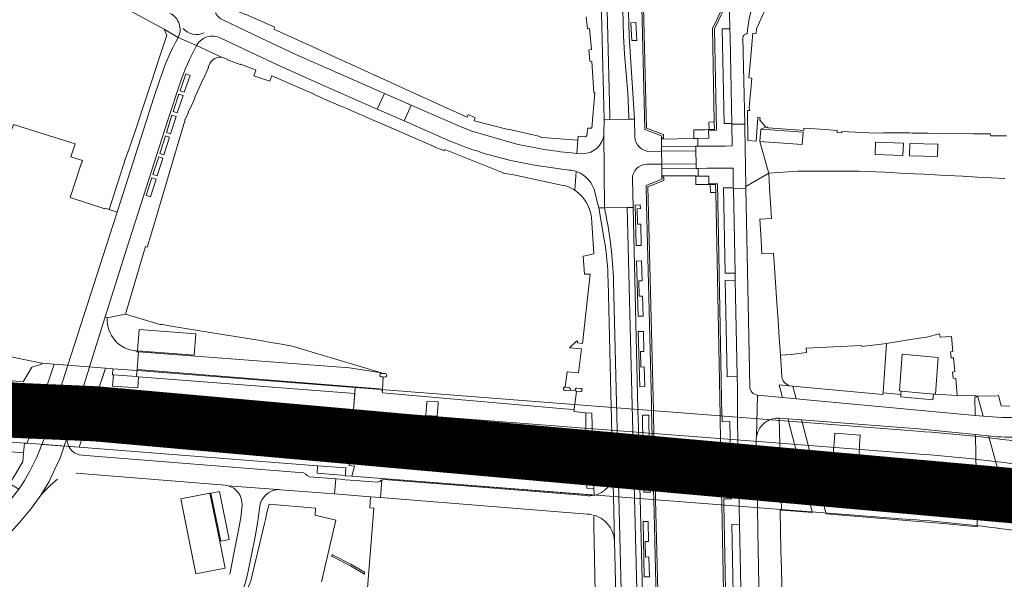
# Model space of a CAD drawing. Header units: metres. Extents: x 166325 to 190320, y 381923 to 404576.
# Tile 228 of 256: x 173192 to 173460, y 387695 to 387847. Entities that reach past the tile are written whole.
import ezdxf

# ---------------------------------------------------------------- set-up
doc = ezdxf.new("R2010")
doc.units = ezdxf.units.M
for name, color, linetype, lineweight in [('B-WE-OG-WATER_KANAAL-GV', 8, 'Continuous', 18), ('B-WE-VH-VERHARDING_ASFALT-GV', 8, 'Continuous', 18), ('B-WE-VH-VERHARDING_BETON-GV', 8, 'Continuous', 18), ('B-WE-VH-VERHARDING_BETONSTRAATSTEEN-GV', 8, 'Continuous', 18), ('B-WE-VH-VERHARDING_N-WEG', 8, 'Continuous', 18), ('B-WE-VH-VERHARDING_STRAATBAKSTEEN-GV', 8, 'Continuous', 18)]:
    doc.layers.add(name, color=color, linetype=linetype, lineweight=lineweight)

msp = doc.modelspace()

# ---------------------------------------------------------------- linework, layer by layer
at = {"layer": 'B-WE-OG-WATER_KANAAL-GV', "flags": 128}
for points in [[(173360.992, 387898.335), (173362.979, 387817.608), (173367.612, 387815.807), (173367.614, 387814.86), (173367.06, 387814.842), (173367.063, 387814.566), (173367.082, 387812.544), (173367.094, 387811.328), (173367.128, 387807.771), (173367.14, 387806.523), (173367.159, 387804.558), (173367.162, 387804.258), (173367.677, 387804.252), (173367.692, 387803.305), (173363.367, 387801.602), (173364.853, 387740.77), (173364.853, 387740.36), (173364.915, 387738.248), (173364.973, 387735.847), (173365, 387734.732), (173365.294, 387722.713), (173365.32, 387721.645), (173365.38, 387719.151), (173365.436, 387716.871), (173365.444, 387716.543), (173366.837, 387659.526)], [(173384.515, 387662.734), (173383.478, 387715.238), (173383.471, 387715.577), (173383.428, 387717.753), (173383.369, 387720.253), (173383.349, 387721.284), (173383.112, 387733.332), (173383.09, 387734.455), (173383.042, 387736.87), (173382.998, 387739.09), (173382.992, 387739.394), (173381.803, 387800.074), (173380.369, 387800.078), (173380.332, 387802.21), (173379.95, 387802.209), (173379.099, 387802.203), (173376.409, 387802.2), (173376.403, 387804.464), (173377.028, 387804.47), (173377.026, 387806.623), (173376.481, 387806.617), (173376.469, 387807.862), (173376.434, 387811.419), (173376.422, 387812.683), (173376.941, 387812.69), (173376.933, 387814.789), (173375.849, 387814.779), (173375.842, 387817.087), (173378.833, 387817.143), (173379.859, 387817.162), (173380.011, 387817.165), (173379.979, 387819.232), (173381.419, 387819.262), (173380.926, 387844.702), (173384.632, 387852.503)]]:
    msp.add_lwpolyline(points, dxfattribs=at)
at = {"layer": 'B-WE-VH-VERHARDING_ASFALT-GV', "flags": 128}
for points in [[(173347.487, 387970.305), (173345.925, 387970.268), (173345.936, 387970.025), (173346.204, 387966.817), (173347.475, 387957.881), (173347.988, 387953.652), (173348.216, 387949.435), (173348.95, 387921.38), (173349.956, 387880.982), (173350.387, 387863.471), (173351.429, 387819.85), (173352.977, 387819.878), (173352.948, 387820.947), (173349.821, 387947.092), (173349.576, 387952.904), (173348.882, 387959.113), (173347.767, 387967.121), (173347.533, 387969.378)], [(173376.933, 387814.789), (173375.849, 387814.779), (173367.063, 387814.566), (173367.082, 387812.544), (173376.422, 387812.683), (173376.941, 387812.69)], [(173376.422, 387812.683), (173367.082, 387812.544), (173367.094, 387811.328), (173376.434, 387811.419)], [(173376.434, 387811.419), (173367.094, 387811.328), (173367.128, 387807.771), (173376.468, 387807.867)], [(173376.468, 387807.867), (173367.128, 387807.771), (173367.14, 387806.523), (173376.481, 387806.617)], [(173377.026, 387806.623), (173376.481, 387806.617), (173367.14, 387806.523), (173367.159, 387804.558), (173376.402, 387804.615), (173376.403, 387804.464), (173377.028, 387804.47)], [(173213.676, 387746.243), (173199.669, 387747.331), (173197.718, 387741.639), (173211.757, 387740.521)], [(173283.187, 387740.842), (173213.676, 387746.243), (173211.757, 387740.521), (173282.72, 387734.96)], [(173211.757, 387740.521), (173197.718, 387741.639), (173195.695, 387735.733), (173209.788, 387734.648)], [(173282.72, 387734.96), (173211.757, 387740.521), (173209.788, 387734.648), (173282.252, 387729.066)]]:
    msp.add_lwpolyline(points, close=True, dxfattribs=at)
for points in [[(173349.977, 387970.157), (173349.968, 387970.364), (173347.487, 387970.305), (173347.533, 387969.378), (173347.767, 387967.121), (173348.882, 387959.113), (173349.576, 387952.904), (173349.821, 387947.092), (173352.948, 387820.947), (173352.977, 387819.878), (173358.17, 387819.973), (173358.152, 387820.576), (173357.929, 387827.182), (173357.004, 387837.709), (173356.692, 387842.696), (173354.623, 387923.765), (173354.066, 387948.773), (173354.289, 387957.159), (173355.145, 387966.939), (173355.282, 387970.157), (173355.272, 387970.503)], [(173354.623, 387923.765), (173356.692, 387842.696), (173357.004, 387837.709), (173357.929, 387827.182), (173358.152, 387820.576), (173358.17, 387819.973), (173359.727, 387820.002), (173358.265, 387842.593), (173357.862, 387855.837)], [(173351.529, 387795.887), (173349.994, 387795.867), (173351.45, 387787.249)], [(173359.706, 387716.986), (173357.721, 387795.968), (173351.529, 387795.887)], [(173361.983, 387687.196), (173361.249, 387716.867), (173361.241, 387717.184), (173361.185, 387719.48), (173361.124, 387721.924), (173361.097, 387723.01), (173360.8, 387735.043), (173360.772, 387736.176), (173360.713, 387738.553), (173360.643, 387740.654), (173360.65, 387741.089), (173359.293, 387795.988), (173357.721, 387795.968), (173359.706, 387716.986), (173363.199, 387578.002)], [(173352.491, 387775.922), (173353.343, 387741.653), (173353.354, 387741.219), (173353.406, 387739.106), (173353.465, 387736.752), (173353.493, 387735.606), (173353.793, 387723.552), (173353.822, 387722.41), (173353.88, 387720.057), (173353.938, 387717.75), (173353.946, 387717.431), (173354.25, 387705.198), (173355.518, 387654.238)], [(173353.999, 387775.841), (173355.462, 387717.314), (173358.917, 387579.077)], [(173120.029, 387747.785), (173197.718, 387741.639), (173199.669, 387747.331), (173189.82, 387748.331), (173186.263, 387748.733), (173186.237, 387748.736), (173161.541, 387750.849)], [(173185.211, 387736.541), (173195.695, 387735.733), (173197.718, 387741.639), (173120.029, 387747.785)], [(173400.436, 387731.731), (173347.245, 387735.864), (173315.579, 387738.325), (173283.187, 387740.842), (173282.72, 387734.96), (173346.787, 387729.982), (173399.979, 387725.849), (173435.81, 387723.065), (173451.197, 387721.677), (173466.49, 387719.731), (173480.798, 387717.393), (173495.018, 387714.563), (173502.685, 387712.605), (173510.022, 387710.457), (173511.598, 387716.144), (173504.143, 387718.322), (173497.298, 387720.067), (173496.268, 387720.329)], [(173282.72, 387734.96), (173282.252, 387729.066), (173314.663, 387726.569), (173347.494, 387724.04), (173400.656, 387719.945), (173435.251, 387717.28)], [(173493.15, 387709.016), (173494.173, 387708.753), (173501.116, 387706.931), (173508.458, 387704.814), (173510.022, 387710.457), (173502.685, 387712.605), (173495.018, 387714.563), (173480.798, 387717.393), (173466.49, 387719.731), (173451.197, 387721.677), (173435.81, 387723.065), (173399.979, 387725.849), (173346.787, 387729.982), (173282.72, 387734.96)], [(173436.267, 387728.947), (173400.436, 387731.731)], [(173363.199, 387578.002), (173359.706, 387716.986)]]:
    msp.add_lwpolyline(points, dxfattribs=at)
at = {"layer": 'B-WE-VH-VERHARDING_ASFALT-GV'}
for points in [[(173351.529, 387795.887, -0.0028934), (173351.749, 387794.827)], [(173351.749, 387794.827, -0.0420226), (173353.999, 387775.841)], [(173467.341, 387725.57, 0.0183117), (173436.267, 387728.947)]]:
    msp.add_lwpolyline(points, format="xyb", dxfattribs=at)
at = {"layer": 'B-WE-VH-VERHARDING_BETON-GV', "flags": 128}
for points in [[(173381.419, 387819.262), (173379.979, 387819.232), (173380.011, 387817.165), (173381.459, 387817.192)], [(173381.752, 387802.215), (173380.332, 387802.21), (173380.369, 387800.078), (173381.803, 387800.074)], [(173201.733, 387753.355), (173198.505, 387753.606), (173198.314, 387753.594), (173198.252, 387753.3), (173195.634, 387752.527), (173193.832, 387749.483), (173193.278, 387748.563), (173186.305, 387749.126), (173186.263, 387748.733), (173189.82, 387748.331), (173199.669, 387747.331)], [(173201.733, 387753.355), (173199.669, 387747.331), (173213.676, 387746.243), (173215.697, 387752.27)], [(173224.675, 387749.916), (173224.453, 387746.856), (173217.581, 387747.392), (173217.824, 387750.407), (173217.569, 387750.425), (173217.691, 387752.115), (173215.697, 387752.27), (173215.377, 387751.318), (173213.676, 387746.243), (173283.187, 387740.842), (173283.544, 387745.342)], [(173224.268, 387751.604), (173217.691, 387752.115), (173217.569, 387750.425), (173217.824, 387750.407), (173224.139, 387749.954), (173224.675, 387749.916), (173283.544, 387745.342), (173283.675, 387746.988)], [(173224.675, 387749.916), (173224.139, 387749.954), (173217.824, 387750.407), (173217.581, 387747.392), (173224.453, 387746.856)], [(173195.695, 387735.733), (173185.211, 387736.541), (173181.62, 387736.694), (173181.59, 387736.315), (173185.937, 387735.946), (173185.446, 387735.095), (173184.198, 387732.932), (173184.198, 387732.93), (173186.709, 387732.764), (173186.655, 387732.392), (173193.59, 387731.859), (173194.347, 387731.801), (173194.368, 387731.861)], [(173209.788, 387734.648), (173195.695, 387735.733), (173194.368, 387731.861), (173194.347, 387731.801), (173208.469, 387730.714)], [(173193.59, 387731.859), (173186.655, 387732.392), (173186.709, 387732.764), (173184.198, 387732.93), (173183.979, 387729.951), (173193.397, 387729.218)], [(173282.252, 387729.066), (173209.788, 387734.648), (173208.469, 387730.714), (173273.398, 387725.718), (173281.136, 387725.123), (173281.018, 387723.572), (173280.979, 387723.05), (173280.972, 387722.97), (173282.744, 387722.833), (173283.433, 387725.609), (173281.986, 387725.723)], [(173273.398, 387725.718), (173273.271, 387723.65), (173280.979, 387723.05), (173281.018, 387723.572), (173281.136, 387725.123)], [(173244.115, 387718.205), (173236.194, 387716.717), (173240.313, 387696.244), (173248.231, 387697.837), (173246.791, 387705.072)], [(173246.739, 387718.696), (173244.384, 387718.252), (173247.044, 387705.129), (173249.348, 387705.65)]]:
    msp.add_lwpolyline(points, close=True, dxfattribs=at)
for points in [[(173283.675, 387746.988), (173283.187, 387740.842), (173315.579, 387738.325), (173347.245, 387735.864), (173400.436, 387731.731), (173436.267, 387728.947)], [(173436.735, 387735.096), (173283.675, 387746.988)], [(173435.251, 387717.28), (173400.656, 387719.945), (173347.494, 387724.04), (173314.663, 387726.569), (173282.252, 387729.066), (173281.986, 387725.723), (173283.433, 387725.609), (173282.744, 387722.833), (173434.702, 387711.093)]]:
    msp.add_lwpolyline(points, dxfattribs=at)
at = {"layer": 'B-WE-VH-VERHARDING_BETON-GV'}
for points in [[(173497.915, 387726.324, 0.0372544), (173436.735, 387735.096)], [(173465.785, 387714.001, 0.0192209), (173435.251, 387717.28)], [(173434.702, 387711.093, -0.0357755), (173491.543, 387703.019)]]:
    msp.add_lwpolyline(points, format="xyb", dxfattribs=at)
at = {"layer": 'B-WE-VH-VERHARDING_BETONSTRAATSTEEN-GV', "flags": 128}
for points in [[(173389.725, 387817.682), (173389.706, 387818.649), (173386.179, 387818.612), (173386.291, 387812.731), (173384.261, 387812.7), (173379.468, 387812.655), (173376.941, 387812.69), (173376.422, 387812.683), (173376.434, 387811.419), (173376.469, 387807.862), (173376.481, 387806.617), (173377.026, 387806.623), (173379.496, 387806.639), (173384.266, 387806.684), (173386.527, 387806.706), (173386.603, 387801.317), (173386.608, 387801.079), (173390.036, 387801.16), (173390.026, 387801.66)], [(173239.837, 387755.766), (173224.375, 387756.968), (173224.806, 387762.781), (173240.284, 387761.591)], [(173442.902, 387760.83), (173442.728, 387761.56), (173439.158, 387760.692), (173434.826, 387760.065), (173428.347, 387758.962), (173427.36, 387745.556), (173432.249, 387745.112), (173432.336, 387746.013), (173431.816, 387746.101), (173432.587, 387756.058), (173442.379, 387755.196), (173441.621, 387745.177), (173447.532, 387744.798), (173447.153, 387749.467), (173446.466, 387749.487), (173446.316, 387751.208), (173446.952, 387751.332), (173446.53, 387755.084), (173445.902, 387755.045), (173445.765, 387756.734), (173446.36, 387756.818), (173445.991, 387760.878), (173442.932, 387760.705)], [(173432.336, 387746.013), (173441.076, 387745.213), (173441.621, 387745.177), (173442.379, 387755.196), (173432.587, 387756.058), (173431.816, 387746.101)], [(173290.887, 387721.771), (173290.757, 387721.734), (173290.355, 387721.414), (173289.624, 387721.219), (173283.609, 387721.692), (173280.889, 387721.906), (173279.617, 387722.006), (173278.393, 387722.104), (173278.01, 387718.017), (173287.829, 387717.238), (173287.832, 387717.238), (173290.551, 387717.022)]]:
    msp.add_lwpolyline(points, close=True, dxfattribs=at)
at = {"layer": 'B-WE-VH-VERHARDING_BETONSTRAATSTEEN-GV'}
for points in [[(173216.15, 387765.991, 0.411867), (173224.067, 387756.924)], [(173290.774, 387749.918, -1.0364112), (173290.848, 387750.825)], [(173291.748, 387749.841, 1.0009932), (173291.826, 387750.756)], [(173290.142, 387746.593, -0.1034231), (173290.52, 387746.5)], [(173290.52, 387746.5, -0.1622595), (173290.962, 387746.078)], [(173340.825, 387747.087, 1.0133722), (173340.761, 387746.18)], [(173341.742, 387746.076, 0.285874), (173342.173, 387746.309)], [(173344.038, 387746.846, 0.5765316), (173343.61, 387746.17)], [(173205.695, 387730.927, -0.1803922), (173205.4, 387733.881)], [(173208.503, 387728.672, -0.2221603), (173205.695, 387730.927)], [(173197.513, 387729.357, -0.0599325), (173192.056, 387719.336)], [(173353.631, 387722.423, -0.0605709), (173353.095, 387720.973)], [(173353.793, 387723.552, -0.046001), (173353.631, 387722.423)], [(173248.253, 387720.376, -0.0357063), (173248.953, 387720.263)], [(173262.597, 387719.188, -0.0335758), (173263.312, 387719.182)], [(173353.095, 387720.973, -0.0385882), (173352.594, 387720.159)], [(173348.768, 387717.667, -0.0910926), (173346.485, 387717.599)], [(173346.942, 387712.551, -0.0420234), (173348.211, 387712.37)], [(173351.471, 387710.753, -0.1094144), (173353.532, 387708.072)]]:
    msp.add_lwpolyline(points, format="xyb", dxfattribs=at)
at = {"layer": 'B-WE-VH-VERHARDING_BETONSTRAATSTEEN-GV', "flags": 128}
for points in [[(173263.627, 387758.763), (173260.727, 387759.251), (173257.838, 387759.737), (173246.959, 387761.528), (173233.593, 387763.687), (173231.294, 387764.092), (173230.851, 387764.221), (173230.81, 387764.081), (173223.241, 387766.314), (173221.095, 387766.947), (173216.15, 387765.991)], [(173224.067, 387756.924), (173224.054, 387756.741), (173224.632, 387756.697), (173282.121, 387752.385), (173290.857, 387751.01), (173266.531, 387758.274), (173263.627, 387758.763)], [(173224.632, 387756.697), (173224.288, 387751.866), (173290.142, 387746.593)], [(173290.848, 387750.825), (173290.857, 387751.01), (173282.121, 387752.385), (173224.632, 387756.697)], [(173428.347, 387758.962), (173421.614, 387758.171), (173421.499, 387758.424), (173406.456, 387757.689), (173406.54, 387756.532), (173402.351, 387755.945), (173399.405, 387755.751), (173399.812, 387750.07)], [(173401.068, 387747.904), (173401.848, 387747.459), (173402.761, 387747.374), (173427.323, 387745.128), (173427.36, 387745.556), (173428.347, 387758.962)], [(173291.074, 387745.58), (173291.101, 387746.067), (173291.121, 387746.454), (173291.306, 387749.876), (173290.774, 387749.918)], [(173290.774, 387749.918), (173291.306, 387749.876), (173291.748, 387749.841)], [(173291.826, 387750.756), (173290.848, 387750.825)], [(173340.761, 387746.18), (173340.927, 387746.162), (173341.742, 387746.076)], [(173341.834, 387746.997), (173340.825, 387747.087)], [(173343.61, 387746.17), (173343.876, 387745.94), (173344.976, 387745.853)], [(173345.024, 387746.747), (173344.038, 387746.846)], [(173205.4, 387733.881), (173204.609, 387731.657), (173204.399, 387731.027), (173203.324, 387727.804), (173201.806, 387724.592), (173200.346, 387721.44), (173198.073, 387717.694), (173198.692, 387718.442), (173200.792, 387720.522), (173202.609, 387722.019)], [(173198.073, 387717.694), (173200.346, 387721.44), (173201.806, 387724.592), (173203.324, 387727.804), (173204.399, 387731.027), (173198.331, 387731.494), (173197.513, 387729.357)], [(173210.306, 387728.501), (173208.503, 387728.672)], [(173263.312, 387719.182), (173278.01, 387718.017), (173278.393, 387722.104), (173271.226, 387722.682), (173270.552, 387723.02), (173270.234, 387723.377), (173269.555, 387723.74), (173210.306, 387728.501)], [(173207.732, 387723.656), (173248.253, 387720.376)], [(173310.059, 387720.47), (173291.493, 387721.946), (173290.887, 387721.771), (173290.551, 387717.022), (173346.942, 387712.551)], [(173354.25, 387705.198), (173353.946, 387717.431), (173353.938, 387717.75), (173353.88, 387720.057), (173353.822, 387722.41), (173353.793, 387723.552)], [(173192.056, 387719.336), (173189.873, 387716.551), (173186.641, 387712.55), (173186.494, 387712.389), (173150.56, 387672.807), (173140.942, 387662.72), (173138.79, 387660.499), (173143.336, 387656.318), (173155.711, 387669.965), (173161.861, 387676.737), (173192.362, 387710.314), (173195.508, 387714.146), (173198.073, 387717.694)], [(173248.953, 387720.263), (173262.597, 387719.188)], [(173346.485, 387717.599), (173310.059, 387720.47)]]:
    msp.add_lwpolyline(points, dxfattribs=at)
at = {"layer": 'B-WE-VH-VERHARDING_N-WEG', "const_width": 15, "flags": 128}
msp.add_lwpolyline([(173499.621, 387714.244), (173213.034, 387739.83), (173005.657, 387748.834), (172941.662, 387733.816), (172779.17, 387669.295), (172500.469, 387535.707), (172156.953, 387346.365), (171968.595, 387244.866), (171793.205, 387177.705), (171592.007, 387124.972), (171355.935, 387094.583), (171058.398, 387087.296), (170776.721, 387047.969), (170468.218, 386981.829), (170107.083, 386855.554), (169841.325, 386723.834), (169606.147, 386582.616), (169343.248, 386460.166), (169102.153, 386380.399), (168468.156, 386222.198), (168233.109, 386152.196), (167784.214, 386010.083), (167183.509, 385800.559), (166970.687, 385724.587)], dxfattribs=at)
at = {"layer": 'B-WE-VH-VERHARDING_STRAATBAKSTEEN-GV', "flags": 128}
for points in [[(173363.887, 387811.229), (173367.094, 387811.328), (173367.082, 387812.544), (173367.063, 387814.566), (173367.06, 387814.842), (173367.081, 387815.445), (173362.471, 387817.232), (173360.481, 387898.566), (173360.474, 387898.85), (173365.698, 387898.969), (173365.603, 387903.379)], [(173395.238, 387903.266), (173395.262, 387901.965), (173395.29, 387900.43), (173395.306, 387899.546), (173395.317, 387899.022), (173397.053, 387899.021), (173397.192, 387899.021), (173397.621, 387873.029), (173397.494, 387873.03), (173394.957, 387872.971), (173385.502, 387853.095), (173385.669, 387844.599), (173385.714, 387842.264), (173386.171, 387818.877), (173386.179, 387818.612), (173389.706, 387818.649), (173389.233, 387842.236)], [(173356.825, 387897.245), (173356.827, 387897.144), (173356.83, 387897.043), (173357.862, 387855.837), (173358.265, 387842.593), (173359.727, 387820.002), (173359.808, 387815.243)], [(173351.388, 387816.121), (173351.429, 387819.85), (173350.387, 387863.471), (173350.061, 387864.182), (173348.461, 387865.677), (173348.227, 387866.209), (173347.931, 387878.085), (173348.144, 387878.62), (173349.675, 387880.248), (173349.956, 387880.982)], [(173217.64, 387852.016), (173231.693, 387844.529), (173235.444, 387842.257)], [(173261.522, 387844.524), (173261.777, 387845.067), (173253.719, 387848.618), (173253.674, 387848.517), (173249.167, 387850.526), (173249.215, 387850.635), (173245.191, 387852.431), (173244.95, 387852.1)], [(173346.56, 387847.816), (173346.86, 387844.641), (173347.46, 387844.691), (173348.01, 387838.94), (173347.259, 387838.889), (173347.339, 387838.066), (173347.559, 387835.789), (173348.06, 387835.739), (173348.609, 387827.187), (173348.859, 387827.137), (173348.064, 387817.527), (173346.984, 387817.606), (173346.739, 387815.527), (173346.315, 387815.179), (173344.326, 387815.384), (173344.25, 387814.263), (173344.021, 387810.714), (173345.646, 387810.609)], [(173389.233, 387842.236), (173389.706, 387818.649), (173389.725, 387817.682), (173390.026, 387801.66), (173396.24, 387805.362), (173395.917, 387806.498), (173393.798, 387813.968), (173394.061, 387817.297), (173395.476, 387817.841), (173393.837, 387819.763), (173393.876, 387820.346), (173393.727, 387820.36), (173393.438, 387820.44), (173393.264, 387820.487), (173392.831, 387814.001), (173390.591, 387814.192), (173390.439, 387822.384), (173391.062, 387822.408), (173390.938, 387823.149), (173391.687, 387831.047), (173391.556, 387831.059), (173391.567, 387831.154), (173390.823, 387831.236), (173391.258, 387836.061), (173391.917, 387843.372), (173392.814, 387843.297), (173392.943, 387844.551), (173395.349, 387850.022)], [(173247.763, 387846.929), (173259.932, 387841.141), (173267.501, 387837.632), (173291.599, 387827.028), (173298.919, 387823.848), (173311.396, 387818.388), (173315.126, 387816.878), (173327.065, 387813.359)], [(173259.932, 387841.141), (173247.763, 387846.929)], [(173234.718, 387840.869), (173235.444, 387842.257), (173231.693, 387844.529), (173232.393, 387842.879), (173230.587, 387837.404), (173229.142, 387833.026), (173228.188, 387830.215), (173226.023, 387823.666), (173224.094, 387817.832), (173222.245, 387812.239), (173221.238, 387809.557), (173216.703, 387795.432), (173218.836, 387794.729), (173222.452, 387806.014)], [(173240.452, 387840.036), (173235.444, 387842.257), (173234.718, 387840.869)], [(173235.444, 387842.257), (173240.452, 387840.036)], [(173342.51, 387810.812), (173344.021, 387810.714), (173344.25, 387814.263), (173334.668, 387815.037), (173334.106, 387815.082), (173334.056, 387815.332), (173330.856, 387815.982), (173325.33, 387817.319), (173325.307, 387817.211), (173316.07, 387819.581), (173316.356, 387820.362), (173314.443, 387821.255), (173314.103, 387820.532), (173307.74, 387823.435), (173297.88, 387827.934), (173293.207, 387830.066), (173288.534, 387832.198), (173283.862, 387834.33), (173277.246, 387837.349), (173273.086, 387839.247), (173261.522, 387844.524)], [(173240.452, 387840.036), (173247.272, 387836.846)], [(173247.105, 387842.055), (173262.886, 387834.596), (173273.55, 387829.775), (173289.68, 387822.717), (173291.599, 387827.028), (173267.501, 387837.632), (173259.932, 387841.141)], [(173289.68, 387822.717), (173273.55, 387829.775), (173262.886, 387834.596), (173247.105, 387842.055)], [(173235.647, 387814.13), (173237.384, 387819.842), (173237.28, 387819.89), (173237.537, 387820.464), (173237.641, 387820.418), (173238.32, 387821.96), (173238.226, 387822.002), (173238.481, 387822.573), (173238.582, 387822.528), (173239.978, 387825.697), (173239.881, 387825.74), (173242.224, 387830.994), (173242.329, 387830.947), (173243.739, 387834.103), (173243.644, 387834.145), (173244.114, 387835.191)], [(173247.878, 387836.703), (173248.96, 387836.288), (173248.925, 387836.18), (173252.35, 387834.881), (173252.393, 387834.99), (173256.517, 387833.442), (173256.479, 387833.334), (173256.592, 387833.295), (173256.106, 387831.835), (173260.452, 387830.316), (173260.958, 387831.763), (173272.522, 387826.854), (173272.463, 387826.691), (173275.721, 387825.291), (173279.298, 387823.754), (173280.048, 387823.454), (173281.783, 387822.705), (173288.394, 387819.853), (173295.345, 387816.852), (173298.026, 387815.698), (173305.201, 387812.603), (173305.168, 387812.524), (173307.939, 387811.425), (173308.09, 387811.801), (173323.973, 387805.419), (173323.946, 387805.351), (173326.851, 387804.838), (173340.662, 387801.865), (173340.665, 387801.956)], [(173230.453, 387830.698), (173228.856, 387825.93), (173222.452, 387806.014), (173218.836, 387794.729), (173216.866, 387788.578), (173205.433, 387753.068), (173199.313, 387734.058), (173198.331, 387731.494), (173204.399, 387731.027), (173204.609, 387731.657), (173205.4, 387733.881), (173211.292, 387752.512), (173211.323, 387752.61), (173215.575, 387766.177), (173222.159, 387786.945)], [(173235.903, 387829.673), (173232.541, 387819.49), (173224.556, 387794.564), (173222.159, 387786.945), (173215.575, 387766.177), (173216.15, 387765.991), (173221.095, 387766.947), (173226.526, 387785.332), (173227.056, 387785.175), (173228.195, 387789.014), (173235.647, 387814.13)], [(173222.159, 387786.945), (173224.556, 387794.564), (173232.541, 387819.49), (173235.903, 387829.673)], [(173222.452, 387806.014), (173228.856, 387825.93), (173230.453, 387830.698)], [(173311.396, 387818.388), (173298.919, 387823.848), (173296.959, 387819.547), (173309.705, 387813.978)], [(173309.705, 387813.978), (173296.959, 387819.547), (173289.68, 387822.717)], [(173218.836, 387794.729), (173216.703, 387795.432), (173215.611, 387795.792), (173215.539, 387795.574), (173206.046, 387798.681), (173209.161, 387808.166), (173209.256, 387808.134), (173209.459, 387808.752), (173206.276, 387809.797), (173207.413, 387813.259), (173206.249, 387813.629), (173190.661, 387818.581), (173188.692, 387813.199), (173173.717, 387768.076), (173129.923, 387782.592), (173127.457, 387779.528), (173131.411, 387776.345)], [(173327.065, 387813.359), (173315.126, 387816.878), (173311.396, 387818.388)], [(173359.808, 387815.243), (173359.727, 387820.002), (173358.17, 387819.973), (173352.977, 387819.878), (173351.429, 387819.85), (173351.388, 387816.121), (173351.529, 387795.887), (173357.721, 387795.968), (173359.293, 387795.988), (173359.127, 387803.698)], [(173348.898, 387800.201), (173349.762, 387796.772), (173349.994, 387795.867), (173351.529, 387795.887), (173351.388, 387816.121)], [(173461.009, 387815.441), (173457.023, 387815.482), (173456.668, 387815.486), (173456.662, 387815.977), (173452.139, 387816.028), (173451.992, 387816.03), (173443.99, 387816.12), (173439.623, 387816.17), (173435.256, 387816.219), (173434.55, 387816.253), (173427.449, 387816.263), (173425.434, 387816.167), (173418.01, 387816.537), (173416.146, 387816.63), (173416.115, 387816.25), (173414.849, 387816.353), (173414.897, 387816.951), (173410.359, 387817.262), (173405.821, 387817.573), (173405.794, 387816.974), (173404.844, 387817.042), (173396.042, 387817.668), (173396.023, 387817.829), (173395.476, 387817.841), (173394.061, 387817.297), (173405.575, 387816.493), (173405.332, 387813.159), (173393.798, 387813.968), (173395.917, 387806.498), (173396.24, 387805.362), (173404.197, 387805.901), (173410.817, 387805.902), (173420.594, 387805.904), (173420.899, 387805.904), (173427.835, 387805.552), (173433.58, 387805.26), (173438.469, 387805.011), (173442.996, 387804.781), (173448.983, 387804.477), (173449.15, 387804.469), (173453.054, 387804.25), (173460.551, 387803.829)], [(173345.646, 387810.609), (173344.021, 387810.714), (173342.51, 387810.812)], [(173363.061, 387807.761), (173367.128, 387807.771), (173367.094, 387811.328)], [(173367.094, 387811.328), (173363.887, 387811.229)], [(173326.024, 387808.782), (173331.959, 387807.594), (173339.936, 387806.398), (173341.956, 387806.172)], [(173364.487, 387734.771), (173364.459, 387735.886), (173364.4, 387738.285), (173364.37, 387739.523), (173364.338, 387740.382), (173364.339, 387740.809), (173364.292, 387742.723), (173362.965, 387796.794), (173362.838, 387801.967), (173367.163, 387803.655), (173367.162, 387804.258), (173367.159, 387804.558), (173367.14, 387806.523), (173367.128, 387807.771), (173363.061, 387807.761)], [(173343.858, 387805.763), (173343.48, 387800.647)], [(173387.223, 387657.85), (173386.184, 387709.753), (173388.315, 387709.789), (173388.212, 387714.873), (173388.205, 387715.212), (173388.161, 387717.393), (173388.111, 387719.884), (173388.089, 387720.959), (173387.848, 387732.963), (173387.825, 387734.093), (173387.777, 387736.5), (173387.732, 387738.717), (173387.736, 387746.92), (173387.679, 387750.014), (173384.953, 387749.93), (173384.412, 387776.112), (173387.108, 387776.167), (173387.093, 387778.147), (173384.38, 387778.099), (173383.891, 387801.283), (173386.603, 387801.317), (173386.527, 387806.706), (173384.266, 387806.684), (173379.496, 387806.639), (173377.026, 387806.623), (173377.028, 387804.47), (173379.967, 387804.499), (173379.952, 387802.415), (173382.265, 387802.424), (173383.517, 387739.361), (173383.523, 387739.048), (173383.55, 387737.696), (173383.55, 387737.686), (173385.676, 387737.706), (173385.698, 387736.663), (173385.748, 387734.252), (173385.771, 387733.125), (173386.019, 387721.081), (173386.041, 387720.045), (173386.092, 387717.55), (173386.109, 387716.735), (173383.99, 387716.67), (173383.995, 387715.537), (173383.997, 387715.198), (173385.105, 387659.368)], [(173398.014, 387776.898), (173397.576, 387783.554), (173394.401, 387783.355), (173394.162, 387787.154), (173393.808, 387792.793), (173396.955, 387793), (173396.409, 387801.302), (173396.24, 387805.362), (173390.026, 387801.66), (173390.036, 387801.16), (173391.081, 387747.255)], [(173359.127, 387803.698), (173359.293, 387795.988), (173360.65, 387741.089), (173360.643, 387740.654), (173360.713, 387738.553), (173360.772, 387736.176), (173360.8, 387735.043), (173361.097, 387723.01), (173361.124, 387721.924), (173361.185, 387719.48), (173361.241, 387717.184), (173361.249, 387716.867), (173361.983, 387687.196), (173362.424, 387677.947), (173363.384, 387665.692), (173364.121, 387660.004), (173364.286, 387658.732), (173365.445, 387652.82)], [(173349.994, 387795.867), (173349.762, 387796.772), (173348.898, 387800.201)], [(173391.081, 387747.255), (173390.036, 387801.16), (173386.608, 387801.079), (173387.093, 387778.147), (173387.108, 387776.167), (173387.679, 387750.014), (173387.736, 387746.92), (173387.732, 387738.717), (173387.777, 387736.5), (173387.825, 387734.093), (173387.848, 387732.963), (173388.089, 387720.959), (173388.111, 387719.884), (173388.161, 387717.393), (173388.205, 387715.212), (173388.212, 387714.873), (173388.315, 387709.789), (173389.346, 387657.893), (173387.223, 387657.85), (173385.139, 387657.795), (173385.271, 387651.688)], [(173158.854, 387761.388), (173158.839, 387760.843), (173158.916, 387760.841), (173158.913, 387760.728), (173166.106, 387760.326), (173195.622, 387754.16), (173198.314, 387753.594), (173198.505, 387753.606), (173201.733, 387753.355), (173205.433, 387753.068), (173216.866, 387788.578), (173218.836, 387794.729)], [(173351.45, 387787.249), (173349.994, 387795.867)], [(173347.968, 387793.233), (173348.671, 387783.369), (173346.738, 387782.949), (173345.701, 387782.723), (173346.117, 387777.826), (173347.636, 387777.826), (173345.545, 387759.008), (173344.154, 387759.175), (173344.187, 387759.607), (173343.933, 387759.641), (173341.981, 387757.817), (173345.301, 387757.552), (173344.496, 387750.982), (173341.377, 387751.287), (173340.825, 387747.087), (173341.834, 387746.997)], [(173353.793, 387723.552), (173353.493, 387735.606), (173353.465, 387736.752), (173353.406, 387739.106), (173353.354, 387741.219), (173353.343, 387741.653), (173352.491, 387775.922)], [(173399.812, 387750.07), (173399.405, 387755.751), (173399.092, 387760.5), (173398.78, 387765.249), (173398.468, 387769.999), (173398.014, 387776.898)], [(173216.15, 387765.991), (173215.575, 387766.177), (173211.323, 387752.61), (173211.292, 387752.512), (173205.4, 387733.881)], [(173205.695, 387730.927), (173208.469, 387730.714), (173209.788, 387734.648), (173211.757, 387740.521), (173213.676, 387746.243), (173215.377, 387751.318), (173215.697, 387752.27), (173217.691, 387752.115), (173217.569, 387750.425), (173217.824, 387750.407), (173224.139, 387749.954), (173224.288, 387751.866), (173224.632, 387756.697)], [(173224.632, 387756.697), (173224.054, 387756.741), (173224.067, 387756.924)], [(173197.513, 387729.357), (173198.331, 387731.494), (173199.313, 387734.058), (173205.433, 387753.068), (173201.733, 387753.355), (173199.669, 387747.331), (173197.718, 387741.639), (173195.695, 387735.733), (173194.368, 387731.861), (173194.347, 387731.801), (173193.59, 387731.859), (173193.397, 387729.218), (173193.192, 387726.839), (173191.579, 387724.017), (173190.575, 387722.383), (173189.661, 387720.816), (173192.056, 387719.336)], [(173290.142, 387746.593), (173224.288, 387751.866), (173224.139, 387749.954), (173224.675, 387749.916), (173283.544, 387745.342), (173283.187, 387740.842), (173282.72, 387734.96), (173282.252, 387729.066), (173281.986, 387725.723), (173283.433, 387725.609), (173282.744, 387722.833), (173348.763, 387717.732), (173348.757, 387717.832), (173348.736, 387718.153), (173348.654, 387719.422), (173346.703, 387719.584), (173346.689, 387720.624), (173346.658, 387722.95), (173346.656, 387723.071), (173346.643, 387724.063), (173346.483, 387736.148), (173346.468, 387737.289), (173346.437, 387739.633)], [(173342.173, 387746.309), (173343.61, 387746.17)], [(173344.976, 387745.853), (173343.876, 387745.94), (173343.438, 387742.417), (173343.386, 387741.995), (173343.262, 387740.992), (173343.192, 387740.428), (173346.43, 387740.126), (173348.105, 387739.97), (173348.117, 387739.506), (173348.18, 387737.158), (173348.211, 387736.014), (173348.534, 387723.92), (173348.56, 387722.926), (173348.563, 387722.804), (173348.626, 387720.471), (173348.654, 387719.422), (173348.736, 387718.153), (173348.757, 387717.832), (173348.763, 387717.732), (173348.768, 387717.667)], [(173393.216, 387744.876), (173400.027, 387744.238), (173399.072, 387747.716), (173401.848, 387747.459), (173401.068, 387747.904)], [(173461.91, 387741.872), (173459.486, 387741.987), (173458.802, 387744.828), (173457.814, 387744.639), (173447.532, 387744.798), (173441.621, 387745.177), (173441.076, 387745.213), (173440.89, 387743.634), (173432.241, 387744.454), (173432.249, 387745.112), (173427.36, 387745.556), (173427.323, 387745.128), (173402.761, 387747.374), (173403.686, 387743.899), (173452.421, 387739.416), (173452.353, 387744.465)], [(173346.437, 387739.633), (173346.43, 387740.126), (173343.192, 387740.428), (173343.262, 387740.992), (173340.521, 387741.196), (173291.074, 387745.58)], [(173454.645, 387739.211), (173452.421, 387739.416), (173403.686, 387743.899), (173400.027, 387744.238), (173393.216, 387744.876), (173392.926, 387733.703)], [(173392.926, 387733.703), (173393.216, 387744.876)], [(173452.353, 387744.465), (173453.173, 387744.477), (173454.645, 387739.211)], [(173396.169, 387738.053), (173396.067, 387738.001), (173395.967, 387737.949)], [(173399.057, 387738.667), (173401.499, 387738.479), (173405.167, 387738.195), (173437.029, 387735.722), (173452.491, 387734.195), (173456.108, 387733.818), (173457.328, 387733.691)], [(173399.693, 387697.815), (173399.58, 387702.468), (173399.342, 387713.49), (173399.348, 387713.665), (173399.746, 387713.632), (173399.057, 387738.667)], [(173370.634, 387648.766), (173370.516, 387654.662), (173370.426, 387659.08), (173366.346, 387658.987), (173364.933, 387716.582), (173364.925, 387716.905), (173364.886, 387718.51), (173364.869, 387719.191), (173364.808, 387721.679), (173364.782, 387722.749), (173364.487, 387734.771)], [(173392.841, 387732.73), (173392.844, 387732.573), (173393.081, 387720.574), (173393.102, 387719.496), (173393.151, 387717.013), (173393.194, 387714.827), (173393.201, 387714.488), (173393.303, 387707.882), (173394.201, 387658.834), (173394.332, 387657.248), (173394.412, 387656.283)], [(173392.844, 387732.573), (173392.841, 387732.73)], [(173394.412, 387656.283), (173394.332, 387657.248), (173394.201, 387658.834), (173393.303, 387707.882), (173393.201, 387714.488), (173393.194, 387714.827), (173393.151, 387717.013), (173393.102, 387719.496), (173393.081, 387720.574), (173392.844, 387732.573)], [(173457.328, 387733.691), (173456.108, 387733.818), (173456.248, 387733.305), (173463.148, 387708.09)], [(173286.924, 387691.256), (173288.758, 387714.128), (173287.664, 387714.24), (173287.829, 387717.238), (173278.01, 387718.017), (173263.312, 387719.182)], [(173267.311, 387664.218), (173254.693, 387665.227), (173254.854, 387667.169), (173249.104, 387668.54), (173253.083, 387685.219), (173251.654, 387685.535), (173253.373, 387689.497), (173253.2, 387689.597), (173254.944, 387693.625), (173255.262, 387694.359), (173258.954, 387709.947), (173259.222, 387711.081), (173259.552, 387712.474), (173259.82, 387713.603), (173260.205, 387715.23), (173272.825, 387714.16), (173272.716, 387712.215), (173278.427, 387710.851), (173274.451, 387694.149)], [(173252.865, 387715.001), (173252.485, 387711.654), (173251.828, 387707.677), (173250.557, 387701.356), (173249.591, 387696.555)], [(173252.629, 387690.867), (173253.728, 387693.656), (173254.08, 387695.037), (173254.468, 387696.56), (173256.554, 387706.774), (173257.186, 387710.717), (173257.7, 387714.715)], [(173348.659, 387712.254), (173348.657, 387709.434), (173348.969, 387691.344), (173349.19, 387675.892), (173349.302, 387669.442), (173346.927, 387668.696)], [(173355.518, 387654.238), (173354.25, 387705.198)], [(173400.609, 387649.383), (173400.517, 387655.843), (173400.246, 387669.137), (173400.156, 387673.595), (173399.693, 387697.815)]]:
    msp.add_lwpolyline(points, dxfattribs=at)
at = {"layer": 'B-WE-VH-VERHARDING_STRAATBAKSTEEN-GV'}
for points in [[(173390.328, 387843.216, -0.1541341), (173401.49, 387868.813)], [(173235.444, 387842.257, 0.4256964), (173233.23, 387848.786)], [(173247.763, 387846.929, -0.1550952), (173245.582, 387848.958)], [(173242.544, 387843.521, -0.3357591), (173236.835, 387844.652)], [(173240.452, 387840.036, -0.408883), (173247.105, 387842.055)], [(173389.233, 387842.236, -0.4443063), (173390.328, 387843.216)], [(173230.453, 387830.698, -0.0424837), (173234.718, 387840.869)], [(173235.903, 387829.673, -0.0409791), (173240.452, 387840.036)], [(173244.114, 387835.191, -0.3170562), (173247.272, 387836.846)], [(173247.272, 387836.846, -0.0506702), (173247.878, 387836.703)], [(173351.388, 387816.121, -0.3919745), (173345.646, 387810.609)], [(173309.705, 387813.978, 0.0433723), (173326.024, 387808.782)], [(173327.065, 387813.359, 0.0297917), (173342.51, 387810.812)], [(173363.887, 387811.229, -0.408885), (173359.808, 387815.243)], [(173363.061, 387807.761, 0.4209924), (173359.127, 387803.698)], [(173341.956, 387806.172, -0.0626101), (173343.858, 387805.763)], [(173343.858, 387805.763, -0.2546887), (173348.898, 387800.201)], [(173340.665, 387801.956, -0.0765155), (173343.48, 387800.647)], [(173343.48, 387800.647, -0.2228203), (173347.968, 387793.233)], [(173352.491, 387775.922, 0.0396057), (173351.45, 387787.249)], [(173401.068, 387747.904, -0.222773), (173399.812, 387750.07)], [(173291.074, 387745.58, 0.1321679), (173290.962, 387746.078)], [(173341.834, 387746.997, -0.5283611), (173342.173, 387746.309)], [(173345.024, 387746.747, -1.0326551), (173344.976, 387745.853)], [(173391.081, 387747.255, 0.3671145), (173393.216, 387744.876)], [(173395.967, 387737.949, 0.1211676), (173393.855, 387736.026)], [(173397.377, 387738.496, 0.0538516), (173396.169, 387738.053)], [(173397.377, 387738.496, -0.0709466), (173399.057, 387738.667)], [(173464.861, 387738.976, -0.0480507), (173454.645, 387739.211)], [(173393.855, 387736.026, 0.1060641), (173392.926, 387733.703)], [(173474.345, 387735.091, -0.0904737), (173457.328, 387733.691)], [(173392.841, 387732.73, -0.0420859), (173392.926, 387733.703)], [(173248.953, 387720.263, -0.3661172), (173252.865, 387715.001)], [(173262.597, 387719.188, 0.3536491), (173257.7, 387714.715)], [(173349.986, 387718.056, 0.0594293), (173351.399, 387718.908)], [(173351.399, 387718.908, 0.0678678), (173352.594, 387720.159)], [(173348.768, 387717.667, 0.0166921), (173349.261, 387717.793)], [(173349.261, 387717.793, 0.0363176), (173349.986, 387718.056)], [(173351.471, 387710.753, 0.1035839), (173348.659, 387712.254)], [(173354.25, 387705.198, 0.0959555), (173353.532, 387708.072)], [(173249.591, 387696.555, -0.005559), (173249.503, 387696.174)]]:
    msp.add_lwpolyline(points, format="xyb", dxfattribs=at)
at = {"layer": 'B-WE-VH-VERHARDING_STRAATBAKSTEEN-GV', "flags": 128}
for points in [[(173383.606, 387844.568), (173385.669, 387844.599), (173385.502, 387853.095), (173385.397, 387852.875), (173381.452, 387844.582), (173381.992, 387816.987), (173379.863, 387816.961), (173379.907, 387814.815), (173376.933, 387814.789), (173376.941, 387812.69), (173379.468, 387812.655), (173384.261, 387812.7), (173386.291, 387812.731), (173386.179, 387818.612), (173386.171, 387818.877), (173384.134, 387818.835)], [(173358.93, 387841.41), (173358.735, 387846.229), (173360.096, 387846.285), (173360.308, 387841.457)], [(173238.772, 387831.914), (173237.542, 387832.356), (173235.975, 387827.736), (173237.131, 387827.344)], [(173235.648, 387826.818), (173236.795, 387826.455), (173235.229, 387821.724), (173234.087, 387822.116)], [(173298.919, 387823.848), (173291.599, 387827.028), (173289.68, 387822.717), (173296.959, 387819.547)], [(173234.931, 387820.742), (173233.782, 387821.111), (173232.268, 387816.385), (173233.402, 387816.003)], [(173231.986, 387815.477), (173233.128, 387815.074), (173231.595, 387810.269), (173230.44, 387810.677)], [(173425.203, 387810.374), (173425.304, 387813.709), (173432.892, 387813.475), (173432.798, 387810.13)], [(173434.611, 387810.073), (173434.688, 387813.4), (173442.299, 387813.197), (173442.216, 387809.833)], [(173230.157, 387809.747), (173231.286, 387809.369), (173229.753, 387804.566), (173228.591, 387804.948)], [(173228.31, 387804.039), (173229.475, 387803.643), (173227.93, 387798.885), (173226.775, 387799.3)], [(173359.92, 387796.625), (173361.285, 387796.677), (173361.313, 387795.689), (173360.404, 387795.653), (173360.487, 387791.423), (173361.413, 387791.46), (173361.543, 387785.657), (173360.153, 387785.626)], [(173360.277, 387781.407), (173361.649, 387781.455), (173361.776, 387776.033), (173360.883, 387776.015), (173360.972, 387771.807), (173361.883, 387771.827), (173362.028, 387766.445), (173360.654, 387766.41)], [(173224.806, 387762.781), (173224.375, 387756.968), (173239.837, 387755.766), (173240.284, 387761.591)], [(173360.733, 387762.208), (173362.109, 387762.241), (173362.259, 387756.816), (173361.356, 387756.79), (173361.445, 387752.566), (173362.357, 387752.594), (173362.489, 387747.226), (173361.141, 387747.186)], [(173303.19, 387742.899), (173303.223, 387743.298), (173306.282, 387743.049), (173306.254, 387742.667), (173306.088, 387740.363), (173306.009, 387739.273), (173306.001, 387739.164), (173302.905, 387739.39), (173302.915, 387739.512), (173303.003, 387740.598)], [(173363.924, 387722.81), (173363.948, 387721.737), (173364.002, 387719.259), (173364.019, 387718.502), (173362.258, 387718.483), (173362.24, 387719.398), (173362.192, 387721.853), (173362.171, 387722.935), (173361.935, 387734.955), (173361.913, 387736.087), (173361.866, 387738.465), (173361.847, 387739.46), (173363.559, 387739.483), (173363.584, 387738.331), (173363.636, 387735.951), (173363.661, 387734.822)], [(173401.67, 387737.82), (173401.499, 387738.479), (173399.057, 387738.667), (173399.746, 387713.632), (173408.149, 387712.944), (173408.096, 387713.149)], [(173452.5, 387733.721), (173452.491, 387734.195), (173437.029, 387735.722), (173405.167, 387738.195), (173405.339, 387737.535), (173411.782, 387712.864), (173411.846, 387712.618), (173444.735, 387709.883), (173452.973, 387709.03), (173452.966, 387709.4)], [(173421.181, 387733.893), (173420.998, 387731.507), (173420.912, 387730.384), (173420.585, 387726.11), (173413.647, 387726.661), (173413.986, 387730.924), (173414.075, 387732.053), (173414.265, 387734.433), (173414.274, 387734.553), (173421.192, 387734.036)], [(173362.374, 387695.442), (173362.025, 387710.48), (173363.405, 387710.513), (173363.509, 387705.051), (173362.628, 387705.051), (173362.717, 387700.835), (173363.575, 387700.873), (173363.77, 387695.493)], [(173277.419, 387701.01), (173277.256, 387701.095), (173277.372, 387701.534), (173277.525, 387701.454), (173282.493, 387698.873), (173286.217, 387696.722), (173286.175, 387696.217), (173282.349, 387698.437)], [(173277.525, 387701.454), (173277.372, 387701.534), (173277.256, 387701.095), (173277.419, 387701.01), (173282.349, 387698.437), (173286.175, 387696.217), (173286.217, 387696.722), (173282.493, 387698.873)]]:
    msp.add_lwpolyline(points, close=True, dxfattribs=at)

doc.saveas('drawing.dxf')
